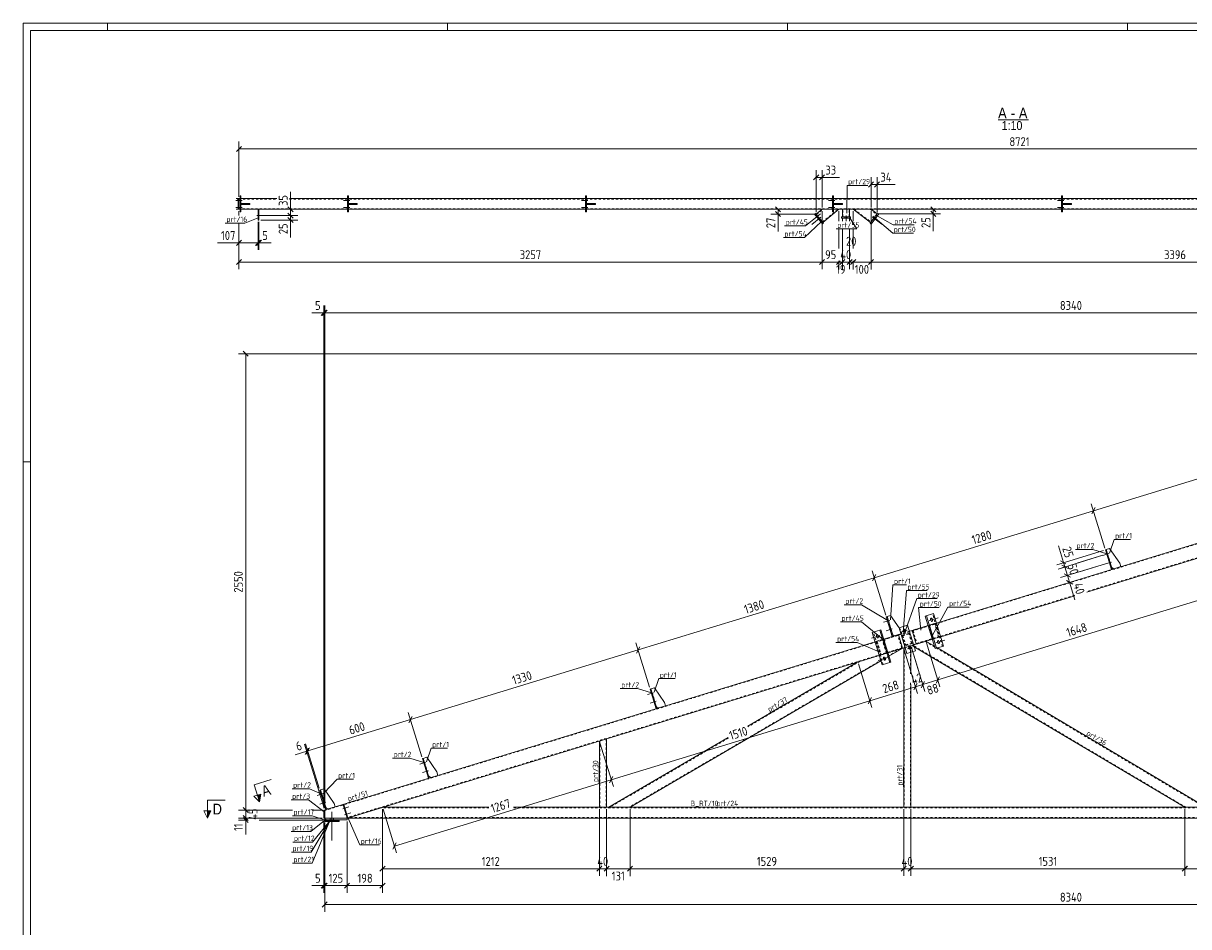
# Model space of a CAD drawing. Header units: millimetres. Extents: x 1 to 1188, y 1 to 840.
# Tile 2 of 6: x 1 to 652, y 335 to 840. Entities that reach past the tile are written whole.
import ezdxf

# ---------------------------------------------------------------- set-up
doc = ezdxf.new("R2010")
doc.units = ezdxf.units.MM
doc.header["$LTSCALE"] = 0.6
doc.linetypes.add('XKITLINE00', pattern=[0])
doc.linetypes.add('XKITLINE02', pattern=[4, 2, -2])
for name, color, linetype, lineweight in [('Bolt', 7, 'Continuous', 0), ('DrawingSheet', 5, 'Continuous', 0), ('OtherObjectType', 1, 'Continuous', 0), ('Part', 2, 'Continuous', 0), ('PartMark', 3, 'Continuous', 0), ('Section', 6, 'Continuous', 0), ('Z-DIMENSIONS', 1, 'Continuous', 0)]:
    doc.layers.add(name, color=color, linetype=linetype, lineweight=lineweight)
doc.styles.add('ARIAL', font='ARIAL.TTF')
doc.styles.add('ISOCPEUR', font='ISOCPEUR.TTF')

msp = doc.modelspace()

# ---------------------------------------------------------------- hatches: boundary and pattern name
at = {"layer": 'Section'}
for points in [[(133.66, 409.33), (132.91, 404.92), (131.74, 408.75)], [(105.84, 399.9), (103.84, 395.9), (103.84, 399.9)]]:
    msp.add_hatch(color=6, dxfattribs=at).paths.add_polyline_path(points, flags=17)

# ---------------------------------------------------------------- linework, layer by layer
at = {"layer": 'Bolt', "color": 4, "linetype": 'XKITLINE00', "lineweight": 0}
for p, q in [((123.36, 741.07), (119.81, 741.07)), ((123.36, 741.07), (119.81, 741.07)), ((123.36, 737.07), (119.81, 737.07)), ((123.36, 737.07), (119.81, 737.07)), ((122.61, 741.77), (122.11, 741.77)), ((122.61, 741.77), (122.11, 741.77)), ((122.61, 740.37), (122.11, 740.37)), ((122.61, 740.37), (122.11, 740.37)), ((122.61, 737.77), (122.11, 737.77)), ((122.61, 737.77), (122.11, 737.77)), ((122.61, 736.37), (122.11, 736.37)), ((122.61, 736.37), (122.11, 736.37)), ((183.36, 741.07), (179.81, 741.07)), ((183.36, 741.07), (179.81, 741.07)), ((183.36, 737.07), (179.81, 737.07)), ((183.36, 737.07), (179.81, 737.07)), ((182.61, 741.77), (182.11, 741.77)), ((182.61, 741.77), (182.11, 741.77)), ((182.61, 740.37), (182.11, 740.37)), ((182.61, 740.37), (182.11, 740.37)), ((182.61, 737.77), (182.11, 737.77)), ((182.61, 737.77), (182.11, 737.77)), ((182.61, 736.37), (182.11, 736.37)), ((182.61, 736.37), (182.11, 736.37)), ((316.36, 741.07), (312.81, 741.07)), ((316.36, 741.07), (312.81, 741.07)), ((316.36, 737.07), (312.81, 737.07)), ((316.36, 737.07), (312.81, 737.07)), ((315.61, 741.77), (315.11, 741.77)), ((315.61, 741.77), (315.11, 741.77)), ((315.61, 740.37), (315.11, 740.37)), ((315.61, 740.37), (315.11, 740.37)), ((315.61, 737.77), (315.11, 737.77)), ((315.61, 737.77), (315.11, 737.77)), ((315.61, 736.37), (315.11, 736.37)), ((315.61, 736.37), (315.11, 736.37)), ((454.36, 741.07), (450.81, 741.07)), ((454.36, 741.07), (450.81, 741.07)), ((454.36, 737.07), (450.81, 737.07)), ((454.36, 737.07), (450.81, 737.07)), ((453.61, 741.77), (453.11, 741.77)), ((453.61, 741.77), (453.11, 741.77)), ((453.61, 740.37), (453.11, 740.37)), ((453.61, 740.37), (453.11, 740.37)), ((453.61, 737.77), (453.11, 737.77)), ((453.61, 737.77), (453.11, 737.77)), ((453.61, 736.37), (453.11, 736.37)), ((453.61, 736.37), (453.11, 736.37)), ((582.36, 741.07), (578.81, 741.07)), ((582.36, 741.07), (578.81, 741.07)), ((582.36, 737.07), (578.81, 737.07)), ((582.36, 737.07), (578.81, 737.07)), ((581.61, 741.77), (581.11, 741.77)), ((581.61, 741.77), (581.11, 741.77)), ((581.61, 740.37), (581.11, 740.37)), ((581.61, 740.37), (581.11, 740.37)), ((581.61, 737.77), (581.11, 737.77)), ((581.61, 737.77), (581.11, 737.77)), ((581.61, 736.37), (581.11, 736.37)), ((581.61, 736.37), (581.11, 736.37)), ((131.4, 732.57), (134.95, 732.57)), ((132.15, 733.27), (132.65, 733.27)), ((132.15, 731.87), (132.65, 731.87)), ((446.67, 731.72), (441.64, 727.6)), ((445.32, 731.78), (444.7, 731.28)), ((446.46, 730.39), (445.84, 729.88)), ((459.95, 731.87), (459.95, 731.07)), ((460.65, 732.62), (460.65, 729.4)), ((461.35, 731.87), (461.35, 731.07)), ((475.4, 731.73), (480.59, 727.82)), ((475.66, 730.41), (476.3, 729.93)), ((476.74, 731.85), (477.38, 731.37)), ((607.48, 543.74), (604.08, 542.7)), ((607.48, 543.74), (604.08, 542.7)), ((606.55, 544.19), (606.08, 544.04)), ((606.55, 544.19), (606.08, 544.04)), ((606.96, 542.85), (606.49, 542.7)), ((606.96, 542.85), (606.49, 542.7)), ((608.94, 538.95), (605.54, 537.92)), ((608.94, 538.95), (605.54, 537.92)), ((608.02, 539.4), (607.54, 539.26)), ((608.02, 539.4), (607.54, 539.26)), ((608.43, 538.07), (607.95, 537.92)), ((608.43, 538.07), (607.95, 537.92)), ((485.07, 506.32), (481.67, 505.28)), ((485.07, 506.32), (481.67, 505.28)), ((486.53, 501.54), (483.13, 500.5)), ((486.53, 501.54), (483.13, 500.5)), ((484.14, 506.77), (483.67, 506.62)), ((484.14, 506.77), (483.67, 506.62)), ((484.55, 505.43), (484.08, 505.29)), ((484.55, 505.43), (484.08, 505.29)), ((485.61, 501.99), (485.13, 501.84)), ((485.61, 501.99), (485.13, 501.84)), ((493.84, 499.16), (493.02, 501.84)), ((507.09, 506.25), (512.06, 507.77)), ((507.92, 507.17), (507.89, 506.81)), ((507.89, 506.81), (507.96, 506.47)), ((508.2, 507.53), (507.92, 507.17)), ((507.96, 506.47), (508.14, 506.12)), ((508.14, 506.12), (508.48, 505.82)), ((508.45, 507.51), (508.2, 507.53)), ((508.8, 507.21), (508.45, 507.51)), ((508.48, 505.82), (508.73, 505.81)), ((508.73, 505.81), (509.02, 506.17)), ((508.97, 506.87), (508.8, 507.21)), ((509.04, 506.53), (508.97, 506.87)), ((509.02, 506.17), (509.04, 506.53)), ((479.62, 497.85), (474.81, 496.38)), ((477.72, 497.97), (477.68, 497.62)), ((477.68, 497.62), (477.74, 497.27)), ((478.02, 498.3), (477.72, 497.97)), ((477.74, 497.27), (477.91, 496.92)), ((477.91, 496.92), (478.26, 496.6)), ((478.31, 498.28), (478.02, 498.3)), ((478.26, 496.6), (478.55, 496.58)), ((478.67, 497.96), (478.31, 498.28)), ((478.55, 496.58), (478.85, 496.92)), ((478.83, 497.61), (478.67, 497.96)), ((478.89, 497.27), (478.83, 497.61)), ((478.85, 496.92), (478.89, 497.27)), ((486.02, 500.65), (485.54, 500.5)), ((486.02, 500.65), (485.54, 500.5)), ((492.09, 500.09), (494.77, 500.91)), ((510.89, 493.82), (515.86, 495.33)), ((512.01, 495.1), (511.72, 494.73)), ((512.25, 495.08), (512.01, 495.1)), ((512.6, 494.78), (512.25, 495.08)), ((495.01, 490.53), (497.69, 491.35)), ((496.76, 489.6), (495.94, 492.28)), ((511.72, 494.73), (511.69, 494.38)), ((511.69, 494.38), (511.76, 494.04)), ((511.76, 494.04), (511.94, 493.69)), ((511.94, 493.69), (512.29, 493.39)), ((512.29, 493.39), (512.53, 493.38)), ((512.53, 493.38), (512.82, 493.74)), ((512.77, 494.44), (512.6, 494.78)), ((512.84, 494.1), (512.77, 494.44)), ((512.82, 493.74), (512.84, 494.1)), ((483.42, 485.42), (478.61, 483.95)), ((481.53, 485.53), (481.48, 485.18)), ((481.48, 485.18), (481.54, 484.84)), ((481.82, 485.87), (481.53, 485.53)), ((481.54, 484.84), (481.71, 484.49)), ((481.71, 484.49), (482.06, 484.17)), ((482.11, 485.85), (481.82, 485.87)), ((482.06, 484.17), (482.35, 484.15)), ((482.47, 485.53), (482.11, 485.85)), ((482.35, 484.15), (482.65, 484.48)), ((482.63, 485.18), (482.47, 485.53)), ((482.69, 484.83), (482.63, 485.18)), ((482.65, 484.48), (482.69, 484.83)), ((353.1, 465.96), (349.7, 464.93)), ((353.1, 465.96), (349.7, 464.93)), ((352.18, 466.41), (351.7, 466.27)), ((352.18, 466.41), (351.7, 466.27)), ((352.59, 465.08), (352.11, 464.93)), ((352.59, 465.08), (352.11, 464.93)), ((354.56, 461.18), (351.17, 460.15)), ((354.56, 461.18), (351.17, 460.15)), ((353.64, 461.63), (353.16, 461.49)), ((353.64, 461.63), (353.16, 461.49)), ((354.05, 460.29), (353.57, 460.15)), ((354.05, 460.29), (353.57, 460.15)), ((225.91, 427.08), (222.52, 426.04)), ((225.91, 427.08), (222.52, 426.04)), ((224.99, 427.53), (224.51, 427.38)), ((224.99, 427.53), (224.51, 427.38)), ((225.4, 426.19), (224.92, 426.04)), ((225.4, 426.19), (224.92, 426.04)), ((227.37, 422.3), (223.98, 421.26)), ((227.37, 422.3), (223.98, 421.26)), ((226.45, 422.75), (225.97, 422.6)), ((226.45, 422.75), (225.97, 422.6)), ((226.86, 421.41), (226.38, 421.26)), ((226.86, 421.41), (226.38, 421.26)), ((168.53, 409.54), (165.14, 408.5)), ((168.53, 409.54), (165.14, 408.5)), ((169.99, 404.76), (166.6, 403.72)), ((169.99, 404.76), (166.6, 403.72)), ((167.61, 409.99), (167.13, 409.84)), ((167.61, 409.99), (167.13, 409.84)), ((168.02, 408.65), (167.54, 408.5)), ((168.02, 408.65), (167.54, 408.5)), ((169.07, 405.21), (168.59, 405.06)), ((169.07, 405.21), (168.59, 405.06)), ((169.48, 403.87), (169, 403.72)), ((169.48, 403.87), (169, 403.72)), ((173.36, 383.4), (173.36, 399.4)), ((179.52, 401.13), (182.91, 402.17)), ((180.03, 402.02), (180.51, 402.17)), ((180.44, 400.68), (180.92, 400.83)), ((180.54, 397.78), (183.94, 398.82)), ((181.05, 398.67), (181.53, 398.82)), ((181.46, 397.33), (181.94, 397.48)), ((172.36, 394.9), (172.36, 395.9)), ((174.36, 394.9), (174.36, 395.9))]:
    msp.add_line(p, q, dxfattribs=at)
for centre in [(493.43, 500.5), (496.35, 490.94)]:
    msp.add_circle(centre, 0.7, dxfattribs=at)
at = {"layer": 'DrawingSheet', "color": 2, "linetype": 'XKITLINE00', "lineweight": 0}
for p, q in [((1188, 840), (1, 840)), ((1, 840), (1, 1)), ((48, 836), (48, 840)), ((238, 836), (238, 840)), ((428, 836), (428, 840)), ((618, 836), (618, 840)), ((5, 595), (1, 595))]:
    msp.add_line(p, q, dxfattribs=at)
at = {"layer": 'DrawingSheet', "color": 3, "linetype": 'XKITLINE00', "lineweight": 0}
for p, q in [((1184, 836), (5, 836)), ((5, 836), (5, 5))]:
    msp.add_line(p, q, dxfattribs=at)
at = {"layer": 'OtherObjectType', "color": 6, "linetype": 'XKITLINE00', "lineweight": 0}
msp.add_line((545.65, 786.12), (562.58, 786.12), dxfattribs=at)
at = {"layer": 'Part', "color": 2, "linetype": 'XKITLINE00', "lineweight": 0}
for p, q in [((122.61, 743.57), (122.11, 743.57)), ((122.11, 743.57), (122.11, 734.57)), ((122.61, 734.57), (122.61, 743.57)), ((182.61, 743.57), (182.11, 743.57)), ((182.11, 743.57), (182.11, 734.57)), ((182.61, 734.57), (182.61, 743.57)), ((315.61, 743.57), (315.11, 743.57)), ((315.11, 743.57), (315.11, 734.57)), ((315.61, 734.57), (315.61, 743.57)), ((453.61, 743.57), (453.11, 743.57)), ((453.11, 743.57), (453.11, 734.57)), ((453.61, 734.57), (453.61, 743.57)), ((581.61, 743.57), (581.11, 743.57)), ((581.11, 743.57), (581.11, 734.57)), ((581.61, 734.57), (581.61, 743.57)), ((121.5, 742.07), (119.96, 742.07)), ((121.5, 736.07), (119.96, 736.07)), ((121.02, 736.07), (121.02, 742.07)), ((121.5, 736.07), (121.5, 742.07)), ((121.5, 736.07), (121.5, 742.07)), ((122.11, 742.07), (121.5, 742.07)), ((122.11, 736.07), (121.5, 736.07)), ((142.69, 742.07), (122.61, 742.07)), ((127.61, 739.32), (122.61, 739.32)), ((122.61, 739.32), (122.61, 738.82)), ((127.61, 738.82), (122.61, 738.82)), ((182.11, 736.07), (122.61, 736.07)), ((124.61, 738.82), (124.61, 739.32)), ((127.61, 739.32), (127.61, 739.32)), ((127.61, 738.82), (127.61, 739.32)), ((127.61, 738.82), (127.61, 738.82)), ((132.15, 736.07), (132.15, 730.07)), ((132.65, 730.07), (132.65, 736.07)), ((182.11, 742.07), (149.69, 742.07)), ((315.11, 742.07), (182.61, 742.07)), ((187.61, 739.32), (182.61, 739.32)), ((182.61, 739.32), (182.61, 738.82)), ((187.61, 738.82), (182.61, 738.82)), ((315.11, 736.07), (182.61, 736.07)), ((184.61, 738.82), (184.61, 739.32)), ((187.61, 739.32), (187.61, 739.32)), ((187.61, 738.82), (187.61, 739.32)), ((187.61, 738.82), (187.61, 738.82)), ((453.11, 742.07), (315.61, 742.07)), ((320.61, 739.32), (315.61, 739.32)), ((315.61, 739.32), (315.61, 738.82)), ((320.61, 738.82), (315.61, 738.82)), ((453.11, 736.07), (315.61, 736.07)), ((317.61, 738.82), (317.61, 739.32)), ((320.61, 739.32), (320.61, 739.32)), ((320.61, 738.82), (320.61, 739.32)), ((320.61, 738.82), (320.61, 738.82)), ((443.99, 733.41), (447.24, 736.07)), ((453.11, 736.07), (447.24, 736.07)), ((447.79, 728.76), (456.72, 736.07)), ((581.11, 742.07), (453.61, 742.07)), ((458.61, 739.32), (453.61, 739.32)), ((453.61, 739.32), (453.61, 738.82)), ((458.61, 738.82), (453.61, 738.82)), ((456.72, 736.07), (453.61, 736.07)), ((581.11, 736.07), (453.61, 736.07)), ((455.61, 738.82), (455.61, 739.32)), ((458.61, 739.32), (458.61, 739.32)), ((458.61, 738.82), (458.61, 739.32)), ((458.61, 738.82), (458.61, 738.82)), ((458.65, 731.87), (458.65, 736.07)), ((462.65, 736.07), (462.65, 731.87)), ((474.63, 736.07), (464.65, 736.07)), ((474.39, 728.73), (464.65, 736.07)), ((474.63, 736.07), (478, 733.53)), ((714.11, 742.07), (581.61, 742.07)), ((586.61, 739.32), (581.61, 739.32)), ((581.61, 739.32), (581.61, 738.82)), ((586.61, 738.82), (581.61, 738.82)), ((714.11, 736.07), (581.61, 736.07)), ((583.61, 738.82), (583.61, 739.32)), ((586.61, 739.32), (586.61, 739.32)), ((586.61, 738.82), (586.61, 739.32)), ((586.61, 738.82), (586.61, 738.82)), ((122.11, 734.57), (122.61, 734.57)), ((132.15, 730.07), (132.65, 730.07)), ((182.11, 734.57), (182.61, 734.57)), ((315.11, 734.57), (315.61, 734.57)), ((443.68, 733.79), (443.06, 733.29)), ((443.06, 733.29), (447.49, 727.87)), ((448.11, 728.38), (443.68, 733.79)), ((453.11, 734.57), (453.61, 734.57)), ((463.15, 731.87), (458.15, 731.87)), ((458.15, 731.87), (458.15, 731.07)), ((458.15, 731.07), (463.15, 731.07)), ((463.15, 731.07), (463.15, 731.87)), ((478.3, 733.93), (474.09, 728.33)), ((474.73, 727.85), (478.94, 733.45)), ((478.94, 733.45), (478.3, 733.93)), ((581.11, 734.57), (581.61, 734.57)), ((447.49, 727.87), (448.11, 728.38)), ((474.09, 728.33), (474.73, 727.85)), ((831.33, 602.76), (511.21, 504.89)), ((833.67, 595.11), (595.16, 522.19)), ((606.03, 545.91), (605.55, 545.77)), ((608.91, 534.77), (605.55, 545.77)), ((607.94, 546.5), (606.03, 545.91)), ((606.03, 545.91), (609.39, 534.92)), ((613.58, 538.29), (607.94, 546.5)), ((609.39, 534.92), (608.91, 534.77)), ((609.1, 535.87), (610.34, 535.21)), ((610.34, 535.21), (614.17, 536.38)), ((614.17, 536.38), (613.58, 538.29)), ((588.47, 520.15), (513.55, 497.24)), ((483.62, 508.49), (483.14, 508.35)), ((486.5, 497.35), (483.14, 508.35)), ((485.53, 509.08), (483.62, 508.49)), ((483.62, 508.49), (486.98, 497.49)), ((490.32, 502.12), (485.53, 509.08)), ((509.6, 510.15), (504.97, 508.74)), ((510.52, 490.57), (504.97, 508.74)), ((511.13, 490.75), (505.58, 508.92)), ((515.16, 491.98), (509.6, 510.15)), ((495.09, 503.62), (490.3, 502.16)), ((490.3, 502.16), (494.69, 487.82)), ((499.47, 489.28), (495.09, 503.62)), ((506.58, 503.48), (497.54, 500.71)), ((475.29, 499.66), (480.12, 501.14)), ((480.84, 481.49), (475.29, 499.66)), ((479.53, 500.96), (485.08, 482.79)), ((480.12, 501.14), (485.68, 482.97)), ((481.73, 495.88), (489.96, 498.4)), ((486.98, 497.49), (486.5, 497.35)), ((487.94, 497.79), (486.69, 498.45)), ((491.33, 498.82), (487.94, 497.79)), ((491.33, 498.81), (489.96, 498.4)), ((489.96, 498.4), (492.3, 490.75)), ((497.54, 500.71), (496.11, 500.28)), ((499.88, 493.06), (497.54, 500.71)), ((508.91, 495.83), (499.88, 493.06)), ((476.9, 494.4), (170.45, 400.71)), ((492.3, 490.75), (484.07, 488.23)), ((492.33, 490.76), (484.66, 486.28)), ((493.67, 491.16), (492.3, 490.75)), ((493.67, 491.16), (492.89, 490.93)), ((492.89, 490.93), (492.89, 401.9)), ((494.69, 487.82), (499.47, 489.28)), ((496.89, 488.49), (496.89, 476.42)), ((499.88, 493.06), (498.45, 492.63)), ((649.96, 401.9), (498.74, 491.66)), ((510.12, 491.89), (505.33, 494.73)), ((515.16, 491.98), (510.52, 490.57)), ((661.71, 401.9), (511.72, 490.93)), ((479.24, 486.75), (182.07, 395.9)), ((480.18, 483.67), (339.99, 401.9)), ((405.76, 447.21), (467.3, 483.1)), ((485.68, 482.97), (480.84, 481.49)), ((496.89, 470.55), (496.89, 401.9)), ((351.65, 468.14), (351.17, 468)), ((354.53, 457), (351.17, 468)), ((353.56, 468.73), (351.65, 468.14)), ((351.65, 468.14), (355.01, 457.15)), ((359.21, 460.52), (353.56, 468.73)), ((355.01, 457.15), (354.53, 457)), ((354.72, 458.1), (355.97, 457.44)), ((355.97, 457.44), (359.79, 458.61)), ((359.79, 458.61), (359.21, 460.52)), ((322.89, 438.95), (326.89, 440.17)), ((322.89, 401.9), (322.89, 438.95)), ((326.89, 401.9), (326.89, 440.17)), ((328.08, 401.9), (394.83, 440.83)), ((226.37, 429.84), (224.46, 429.26)), ((232.02, 421.64), (226.37, 429.84)), ((224.46, 429.26), (223.98, 429.11)), ((227.34, 418.11), (223.98, 429.11)), ((224.46, 429.26), (227.82, 418.26)), ((227.82, 418.26), (227.34, 418.11)), ((227.53, 419.22), (228.78, 418.55)), ((228.78, 418.55), (232.6, 419.72)), ((232.6, 419.72), (232.02, 421.64)), ((167.08, 411.71), (166.61, 411.56)), ((166.61, 411.56), (169.97, 400.56)), ((169, 412.29), (167.08, 411.71)), ((167.08, 411.71), (170.45, 400.71)), ((174.64, 404.09), (169, 412.29)), ((174.64, 404.09), (175.23, 402.17)), ((168.89, 400.39), (169.39, 400.39)), ((168.89, 400.39), (168.89, 395.9)), ((169.39, 400.39), (169.97, 400.56)), ((169.39, 395.9), (169.39, 400.39)), ((169.39, 400.39), (169.39, 395.9)), ((170.45, 400.71), (169.97, 400.56)), ((170.15, 401.67), (171.4, 401)), ((179.65, 403.26), (180.13, 403.41)), ((179.65, 403.26), (181.9, 395.9)), ((180.13, 403.41), (182.38, 396.05)), ((201.7, 401.9), (182.07, 395.9)), ((261.07, 401.9), (201.7, 401.9)), ((1003.39, 401.9), (274.84, 401.9)), ((322.89, 401.9), (326.89, 401.9)), ((496.89, 401.9), (492.89, 401.9)), ((168.89, 395.9), (169.39, 395.9)), ((169.39, 394.9), (169.39, 395.9)), ((181.89, 395.9), (169.39, 395.9)), ((169.39, 394.9), (181.89, 394.9)), ((169.39, 393.9), (169.39, 394.9)), ((169.39, 394.9), (177.39, 394.9)), ((169.39, 394.7), (169.39, 394.9)), ((169.39, 394.9), (177.39, 394.9)), ((169.39, 394.4), (169.39, 394.7)), ((169.39, 394.7), (177.39, 394.7)), ((177.39, 394.7), (169.39, 394.7)), ((169.39, 393.9), (169.39, 394.4)), ((169.39, 394.4), (177.39, 394.4)), ((177.39, 394.4), (169.39, 394.4)), ((177.39, 393.9), (169.39, 393.9)), ((177.39, 393.9), (169.39, 393.9)), ((177.39, 393.9), (177.39, 394.9)), ((177.39, 394.7), (177.39, 394.9)), ((177.39, 394.4), (177.39, 394.7)), ((177.39, 393.9), (177.39, 394.4)), ((181.89, 395.9), (181.9, 395.9)), ((181.89, 394.9), (181.89, 395.9)), ((182.38, 396.05), (181.9, 395.9)), ((181.9, 395.9), (182.07, 395.9)), ((1003.39, 395.9), (182.07, 395.9))]:
    msp.add_line(p, q, dxfattribs=at)
at = {"layer": 'Part', "color": 7, "linetype": 'XKITLINE02', "lineweight": 0}
for p, q in [((121.5, 742.07), (120.49, 742.07)), ((120.49, 741.77), (121.41, 741.77)), ((993.51, 736.37), (120.49, 736.37)), ((121.5, 736.07), (120.49, 736.07)), ((121.41, 736.37), (121.41, 741.77)), ((121.41, 741.77), (142.69, 741.77)), ((122.61, 742.07), (122.11, 742.07)), ((122.61, 736.07), (122.11, 736.07)), ((123.61, 738.82), (123.61, 739.32)), ((127.61, 739.32), (127.61, 738.82)), ((132.65, 736.07), (132.15, 736.07)), ((149.69, 741.77), (785.36, 741.77)), ((182.61, 742.07), (182.11, 742.07)), ((182.61, 736.07), (182.11, 736.07)), ((183.61, 738.82), (183.61, 739.32)), ((187.61, 739.32), (187.61, 738.82)), ((315.61, 742.07), (315.11, 742.07)), ((315.61, 736.07), (315.11, 736.07)), ((316.61, 738.82), (316.61, 739.32)), ((320.61, 739.32), (320.61, 738.82)), ((444.18, 733.18), (447.72, 736.07)), ((447.6, 729), (456.25, 736.07)), ((453.61, 742.07), (453.11, 742.07)), ((453.61, 736.07), (453.11, 736.07)), ((453.61, 736.07), (453.11, 736.07)), ((454.61, 738.82), (454.61, 739.32)), ((458.61, 739.32), (458.61, 738.82)), ((458.65, 736.07), (462.65, 736.07)), ((458.95, 731.87), (458.95, 736.07)), ((462.35, 731.87), (462.35, 736.07)), ((465.15, 736.07), (474.57, 728.97)), ((474.13, 736.07), (477.82, 733.29)), ((581.61, 742.07), (581.11, 742.07)), ((581.61, 736.07), (581.11, 736.07)), ((582.61, 738.82), (582.61, 739.32)), ((586.61, 739.32), (586.61, 738.82)), ((447.79, 728.76), (443.99, 733.41)), ((462.65, 731.87), (458.65, 731.87)), ((478, 733.53), (474.39, 728.73)), ((1003.39, 655.05), (169.39, 400.08)), ((1003.39, 647.32), (595.07, 522.48)), ((606.03, 545.91), (609.1, 535.87)), ((588.38, 520.43), (181.05, 395.9)), ((483.62, 508.49), (486.69, 498.45)), ((514.55, 491.8), (508.99, 509.97)), ((491.18, 500.87), (490.32, 502.12)), ((511.21, 504.89), (497.54, 500.71)), ((510.23, 504.28), (498.11, 500.57)), ((510.31, 504.62), (506.58, 503.48)), ((508.86, 496.12), (506.7, 503.2)), ((509.2, 495.91), (506.86, 503.56)), ((507.09, 503.63), (510.31, 504.62)), ((509.42, 495.98), (507.09, 503.63)), ((507.12, 503.33), (509.29, 496.25)), ((512.39, 497.2), (510.23, 504.28)), ((510.31, 504.62), (512.65, 496.97)), ((481.44, 481.67), (475.88, 499.84)), ((489.96, 498.4), (476.9, 494.4)), ((477.79, 494.68), (481.73, 495.88)), ((489.6, 497.97), (478.06, 494.44)), ((483.24, 487.98), (480.9, 495.63)), ((483.5, 488.37), (481.33, 495.44)), ((483.76, 488.14), (481.43, 495.79)), ((483.6, 488.4), (481.44, 495.48)), ((491.76, 490.89), (489.6, 497.97)), ((491.76, 498.96), (491.18, 500.87)), ((496.11, 500.28), (491.33, 498.81)), ((491.33, 498.82), (491.76, 498.96)), ((492.1, 498), (495.92, 499.17)), ((493.85, 492.27), (492.1, 498)), ((495.72, 498.8), (492.47, 497.8)), ((492.47, 497.8), (494.05, 492.64)), ((497.3, 493.63), (495.72, 498.8)), ((495.92, 499.17), (497.68, 493.44)), ((498.11, 500.57), (500.27, 493.5)), ((513.55, 497.24), (499.88, 493.06)), ((500.27, 493.5), (512.39, 497.2)), ((512.65, 496.97), (508.91, 495.83)), ((491.08, 490.37), (339.39, 401.9)), ((467.3, 483.1), (492.33, 490.76)), ((480.13, 487.03), (477.79, 494.68)), ((478.06, 494.44), (480.22, 487.37)), ((492.3, 490.75), (479.24, 486.75)), ((491.76, 490.89), (480.22, 487.37)), ((493.19, 491.02), (493.19, 401.9)), ((498.45, 492.63), (493.67, 491.16)), ((496.89, 492.15), (493.67, 491.16)), ((497.68, 493.44), (493.85, 492.27)), ((494.05, 492.64), (497.3, 493.63)), ((496.59, 492.06), (496.59, 476.33)), ((496.89, 492.15), (496.89, 488.49)), ((505.33, 494.73), (497.57, 492.36)), ((498.74, 491.66), (497.57, 492.36)), ((650.54, 401.9), (497.96, 492.48)), ((504.94, 494.61), (661.12, 401.9)), ((511.72, 490.93), (510.12, 491.89)), ((468.55, 483.49), (405.85, 446.91)), ((484.07, 488.23), (480.13, 487.03)), ((484.66, 486.28), (480.18, 483.67)), ((496.59, 471.53), (496.59, 401.9)), ((351.65, 468.14), (354.72, 458.1)), ((323.19, 401.9), (323.19, 439.04)), ((326.59, 440.08), (326.59, 401.9)), ((394.92, 440.54), (328.67, 401.9)), ((224.46, 429.26), (227.53, 419.22)), ((167.08, 411.71), (170.15, 401.67)), ((170.45, 400.71), (169.97, 400.56)), ((171.4, 401), (175.23, 402.17)), ((261.16, 401.6), (200.72, 401.6)), ((1003.39, 401.6), (274.94, 401.6)), ((339.99, 401.9), (328.08, 401.9)), ((661.71, 401.9), (649.96, 401.9)), ((169.39, 395.9), (181.89, 395.9)), ((169.39, 395.9), (181.89, 395.9)), ((169.39, 395.9), (169.39, 395.9)), ((169.39, 395.9), (169.39, 395.9)), ((169.39, 394.9), (181.89, 394.9)), ((169.39, 394.4), (169.39, 393.9)), ((172.36, 393.9), (172.36, 394.9)), ((172.36, 394.7), (172.36, 394.9)), ((172.36, 394.4), (172.36, 394.7)), ((172.36, 393.9), (172.36, 394.4)), ((173.36, 393.9), (173.36, 394.9)), ((173.36, 393.9), (173.36, 394.9)), ((173.36, 394.7), (173.36, 394.9)), ((173.36, 394.7), (173.36, 394.9)), ((173.36, 394.4), (173.36, 394.7)), ((173.36, 394.4), (173.36, 394.7)), ((173.36, 393.9), (173.36, 394.4)), ((173.36, 393.9), (173.36, 394.4)), ((177.39, 394.9), (177.39, 393.9)), ((177.39, 394.9), (177.39, 393.9)), ((177.39, 394.9), (177.39, 393.9)), ((177.39, 394.9), (177.39, 394.7)), ((177.39, 394.9), (177.39, 394.7)), ((177.39, 394.9), (177.39, 394.7)), ((177.39, 394.7), (177.39, 394.4)), ((177.39, 394.7), (177.39, 394.4)), ((177.39, 394.7), (177.39, 394.4)), ((177.39, 394.4), (177.39, 393.9)), ((177.39, 394.4), (177.39, 393.9)), ((177.39, 394.4), (177.39, 393.9)), ((181.89, 395.9), (181.89, 395.9)), ((181.89, 395.9), (181.89, 395.9)), ((181.9, 395.9), (181.9, 395.9)), ((1003.39, 396.2), (183.05, 396.2))]:
    msp.add_line(p, q, dxfattribs=at)
at = {"layer": 'PartMark', "color": 7, "linetype": 'XKITLINE00', "lineweight": 0}
for p, q in [((461.04, 733.86), (461.25, 749.45)), ((461.25, 749.45), (472.76, 749.45)), ((132.28, 731.3), (124.85, 728.4)), ((446.47, 733.58), (438.09, 726.85)), ((462.68, 731.53), (466.71, 725.2)), ((475.61, 732.32), (486.75, 722.72)), ((477.77, 732.62), (487.03, 727.41)), ((113.86, 728.4), (124.85, 728.4)), ((426.32, 726.85), (438.09, 726.85)), ((446.97, 729.21), (437.45, 720.28)), ((455.19, 725.2), (466.71, 725.2)), ((487.03, 727.41), (498.8, 727.41)), ((425.68, 720.28), (437.45, 720.28)), ((486.75, 722.72), (498.27, 722.72)), ((607.84, 544), (610.43, 551.56)), ((610.43, 551.56), (619.62, 551.56)), ((588.86, 546.02), (598.56, 546.02)), ((606.36, 543.62), (598.56, 546.02)), ((485.43, 506.58), (486.86, 526.17)), ((486.86, 526.17), (494.44, 526.17)), ((492.51, 499.84), (494.44, 522.98)), ((494.44, 522.98), (505.96, 522.98)), ((459.67, 515.13), (469.38, 515.13)), ((483.95, 506.2), (469.38, 515.13)), ((492.96, 498.11), (500.16, 518.5)), ((500.16, 518.5), (511.67, 518.5)), ((501.22, 513.5), (512.74, 513.5)), ((502.39, 500.91), (501.22, 513.5)), ((508.78, 497.8), (517.62, 513.77)), ((517.62, 513.77), (529.4, 513.77)), ((457.54, 505.48), (469.31, 505.48)), ((482.55, 494.67), (469.31, 505.48)), ((455.04, 493.96), (466.81, 493.96)), ((479.12, 488.73), (466.81, 493.96)), ((353.46, 466.23), (356.05, 473.79)), ((356.05, 473.79), (365.24, 473.79)), ((334.48, 468.25), (344.19, 468.25)), ((351.98, 465.85), (344.19, 468.25)), ((417.63, 454.25), (427.58, 460.05)), ((593.86, 442.29), (603.76, 436.42)), ((226.27, 427.34), (228.86, 434.9)), ((228.86, 434.9), (238.05, 434.9)), ((207.29, 429.36), (217, 429.36)), ((224.79, 426.96), (217, 429.36)), ((322.79, 415.4), (322.79, 426.91)), ((492.79, 413.4), (492.79, 424.4)), ((168.9, 409.79), (176.32, 417.54)), ((176.32, 417.54), (185.52, 417.54)), ((151.14, 412.27), (160.85, 412.27)), ((167.42, 409.41), (160.85, 412.27)), ((150.61, 406), (160.31, 406)), ((169.02, 399.46), (160.31, 406)), ((182.27, 404.43), (192.79, 407.65)), ((181.79, 397.47), (188.96, 380.88)), ((373.24, 402), (399.32, 402)), ((151.36, 397.17), (162.36, 397.17)), ((170.18, 395.26), (161.62, 388.47)), ((172.52, 394.58), (161.78, 376.86)), ((172.52, 394.81), (162.33, 370.69)), ((171.02, 394.27), (162.36, 397.17)), ((172.52, 394.49), (162.62, 382.49)), ((150.62, 388.47), (161.62, 388.47)), ((151.62, 382.49), (162.62, 382.49)), ((188.96, 380.88), (199.96, 380.88)), ((150.78, 376.86), (161.78, 376.86)), ((151.33, 370.69), (162.33, 370.69))]:
    msp.add_line(p, q, dxfattribs=at)
at = {"layer": 'Section', "color": 6, "linetype": 'XKITLINE00', "lineweight": 0}
for p, q in [((129.99, 414.48), (139.55, 417.41)), ((129.99, 414.48), (132.91, 404.92)), ((103.84, 405.9), (113.84, 405.9)), ((103.84, 405.9), (103.84, 395.9)), ((133.66, 409.33), (129.83, 408.16)), ((132.91, 404.92), (129.83, 408.16)), ((132.91, 404.92), (133.66, 409.33)), ((103.84, 395.9), (101.84, 399.9)), ((105.84, 399.9), (101.84, 399.9)), ((103.84, 395.9), (105.84, 399.9))]:
    msp.add_line(p, q, dxfattribs=at)
at = {"layer": 'Z-DIMENSIONS', "color": 7, "linetype": 'XKITLINE00', "lineweight": 0}
for p, q in [((122.92, 771.18), (120.09, 768.35)), ((121.5, 743.07), (121.5, 773.87)), ((121.5, 769.77), (993.61, 769.77)), ((443.99, 734.41), (443.99, 757.96)), ((447.24, 737.07), (447.24, 757.96)), ((445.41, 755.27), (442.58, 752.45)), ((443.99, 753.86), (447.24, 753.86)), ((448.66, 755.27), (445.83, 752.45)), ((447.24, 753.86), (457.01, 753.86)), ((447.24, 753.86), (457.01, 753.86)), ((476.04, 751.35), (473.21, 748.52)), ((474.63, 737.07), (474.63, 754.03)), ((474.63, 749.93), (478, 749.93)), ((479.41, 751.35), (476.59, 748.52)), ((478, 734.53), (478, 754.03)), ((478, 749.93), (488.2, 749.93)), ((478, 749.93), (488.2, 749.93)), ((150.29, 736.07), (150.29, 745.83)), ((150.29, 736.07), (150.29, 745.83)), ((133.65, 736.07), (154.29, 736.07)), ((148.88, 737.48), (151.71, 734.65)), ((150.29, 732.57), (150.29, 736.07)), ((446.24, 736.07), (418.63, 736.07)), ((421.31, 737.48), (424.14, 734.65)), ((422.73, 733.41), (422.73, 736.07)), ((475.63, 736.07), (513.39, 736.07)), ((507.98, 737.48), (510.8, 734.65)), ((509.39, 733.53), (509.39, 736.07)), ((121.5, 735.07), (121.5, 732.6)), ((121.5, 735.07), (121.5, 732.6)), ((133.65, 730.07), (154.29, 730.07)), ((135.05, 732.57), (154.29, 732.57)), ((135.05, 732.57), (154.29, 732.57)), ((148.88, 733.98), (151.71, 731.15)), ((148.88, 733.98), (151.71, 731.15)), ((148.88, 731.48), (151.71, 728.65)), ((150.29, 730.07), (150.29, 732.57)), ((150.29, 730.07), (150.29, 720.3)), ((150.29, 730.07), (150.29, 720.3)), ((442.99, 733.41), (418.63, 733.41)), ((421.31, 734.82), (424.14, 731.99)), ((422.73, 733.41), (422.73, 723.64)), ((422.73, 733.41), (422.73, 723.64)), ((447.24, 735.07), (447.24, 702.61)), ((447.24, 735.07), (447.24, 702.61)), ((456.72, 735.07), (456.72, 729.4)), ((456.72, 735.07), (456.72, 729.4)), ((458.65, 730.87), (458.65, 729.4)), ((458.65, 730.87), (458.65, 729.4)), ((462.65, 730.87), (462.65, 729.4)), ((462.65, 730.87), (462.65, 729.4)), ((464.65, 735.07), (464.65, 729.4)), ((464.65, 735.07), (464.65, 729.4)), ((474.63, 735.07), (474.63, 706.01)), ((474.63, 735.07), (474.63, 702.51)), ((479, 733.53), (513.39, 733.53)), ((507.98, 734.94), (510.8, 732.11)), ((509.39, 733.53), (509.39, 723.76)), ((509.39, 733.53), (509.39, 723.76)), ((121.5, 728.4), (121.5, 702.61)), ((121.5, 728.4), (121.5, 713.34)), ((132.15, 729.07), (132.15, 713.34)), ((132.15, 729.07), (132.15, 713.34)), ((132.65, 729.07), (132.65, 713.34)), ((456.72, 725.2), (456.72, 714.21)), ((456.72, 725.2), (456.72, 714.21)), ((458.65, 725.2), (458.65, 714.21)), ((458.65, 725.2), (458.65, 706.01)), ((462.65, 725.2), (462.65, 721.71)), ((462.65, 725.2), (462.65, 714.21)), ((464.65, 725.2), (464.65, 714.21)), ((464.65, 725.2), (464.65, 721.71)), ((121.5, 717.34), (109.59, 717.34)), ((121.5, 717.34), (109.59, 717.34)), ((122.92, 718.75), (120.09, 715.93)), ((121.5, 717.34), (132.15, 717.34)), ((133.57, 718.75), (130.74, 715.93)), ((133.53, 718.72), (130.74, 715.93)), ((134.07, 718.75), (131.24, 715.93)), ((132.15, 717.34), (132.65, 717.34)), ((132.65, 717.34), (139.41, 717.34)), ((132.65, 717.34), (139.41, 717.34)), ((462.65, 714.71), (462.65, 702.61)), ((464.65, 714.71), (464.65, 714.21)), ((122.92, 708.02), (120.09, 705.19)), ((121.5, 706.61), (447.24, 706.61)), ((448.66, 708.02), (445.83, 705.19)), ((447.97, 707.34), (445.83, 705.19)), ((447.24, 706.61), (456.72, 706.61)), ((457.32, 707.21), (455.31, 705.19)), ((457.32, 707.21), (456.12, 706.01)), ((456.72, 707.21), (456.72, 706.01)), ((456.72, 707.21), (456.72, 702.51)), ((456.72, 706.61), (458.65, 706.61)), ((459.25, 707.21), (457.23, 705.19)), ((460.06, 708.02), (458.05, 706.01)), ((458.65, 707.21), (458.65, 702.51)), ((458.65, 706.61), (462.65, 706.61)), ((464.06, 708.02), (461.26, 705.22)), ((463.25, 707.21), (461.26, 705.22)), ((462.65, 707.21), (462.65, 702.61)), ((462.65, 706.61), (464.65, 706.61)), ((466.06, 708.02), (463.23, 705.19)), ((466.06, 708.02), (463.23, 705.19)), ((464.65, 707.21), (464.65, 706.01)), ((464.65, 707.21), (464.65, 702.51)), ((464.65, 706.61), (474.63, 706.61)), ((476.04, 708.02), (473.21, 705.19)), ((476.04, 708.02), (474.03, 706.01)), ((474.63, 706.61), (814.18, 706.61)), ((168.89, 678.22), (162.13, 678.22)), ((168.89, 678.22), (162.13, 678.22)), ((170.31, 679.63), (167.48, 676.8)), ((170.81, 679.63), (167.98, 676.8)), ((170.81, 679.63), (167.98, 676.8)), ((168.89, 401.39), (168.89, 682.32)), ((168.89, 678.22), (169.39, 678.22)), ((169.39, 401.39), (169.39, 682.32)), ((169.39, 401.39), (169.39, 682.32)), ((169.39, 678.22), (1003.39, 678.22)), ((963.56, 655.37), (121.14, 655.37)), ((123.82, 656.78), (126.65, 653.95)), ((125.24, 400.39), (125.24, 655.37)), ((598.87, 567.61), (726.06, 606.5)), ((476.46, 530.19), (598.87, 567.61)), ((605.26, 546.73), (597.67, 571.54)), ((605.26, 546.73), (597.67, 571.54)), ((599.81, 569.38), (597.93, 565.85)), ((599.81, 569.38), (597.93, 565.85)), ((582.19, 538.63), (579.33, 547.97)), ((582.19, 538.63), (579.33, 547.97)), ((604.59, 545.48), (578.36, 537.46)), ((604.13, 542.71), (579.1, 535.06)), ((604.13, 542.71), (590.19, 538.45)), ((482.85, 509.3), (475.26, 534.11)), ((482.85, 509.3), (475.26, 534.11)), ((583.5, 536.4), (579.1, 535.06)), ((583.44, 537.96), (580.42, 539.57)), ((605.59, 537.93), (580.56, 530.28)), ((584.69, 535.29), (581.16, 537.17)), ((583.67, 535.83), (581.16, 537.17)), ((606.76, 534.11), (581.73, 526.45)), ((582.19, 538.63), (582.92, 536.23)), ((582.92, 536.23), (584.38, 531.45)), ((605.59, 537.93), (591.65, 533.67)), ((344.49, 489.84), (476.46, 530.19)), ((477.4, 531.96), (475.52, 528.42)), ((477.4, 531.96), (475.52, 528.42)), ((584.96, 531.62), (580.56, 530.28)), ((586.15, 530.51), (582.62, 532.39)), ((585.13, 531.05), (582.62, 532.39)), ((587.32, 526.68), (583.79, 528.56)), ((584.38, 531.45), (585.55, 527.62)), ((585.55, 527.62), (588.53, 517.87)), ((585.55, 527.62), (588.53, 517.87)), ((511.95, 473.08), (669.51, 521.25)), ((217.3, 450.96), (344.49, 489.84)), ((350.88, 468.95), (343.29, 493.76)), ((350.88, 468.95), (343.29, 493.76)), ((345.43, 491.61), (343.55, 488.08)), ((345.43, 491.61), (343.55, 488.08)), ((493.18, 489.97), (497.29, 476.54)), ((493.18, 489.97), (500.68, 465.45)), ((497.18, 491.19), (504.68, 466.67)), ((497.18, 491.19), (501.29, 477.77)), ((505.62, 493.77), (513.15, 469.16)), ((505.62, 493.77), (513.12, 469.25)), ((467.6, 482.15), (475.09, 457.63)), ((467.6, 482.15), (475.09, 457.63)), ((473.92, 461.45), (499.51, 469.27)), ((500.45, 471.04), (498.57, 467.51)), ((499.91, 470.02), (498.57, 467.51)), ((499.33, 469.85), (500.68, 465.45)), ((499.51, 469.27), (503.51, 470.5)), ((504.45, 472.26), (502.57, 468.73)), ((503.91, 471.25), (502.57, 468.73)), ((503.33, 471.07), (504.71, 466.58)), ((503.51, 470.5), (511.95, 473.08)), ((512.89, 474.84), (511.01, 471.31)), ((512.89, 474.84), (511.55, 472.33)), ((474.86, 463.22), (472.98, 459.69)), ((474.86, 463.22), (472.98, 459.69)), ((329.51, 417.3), (473.92, 461.45)), ((159.92, 433.42), (217.3, 450.96)), ((223.69, 430.07), (216.1, 454.88)), ((223.69, 430.07), (216.1, 454.88)), ((218.24, 452.72), (216.36, 449.19)), ((218.24, 452.72), (216.36, 449.19)), ((169.1, 401.35), (158.15, 437.16)), ((166.31, 412.52), (158.73, 437.34)), ((166.31, 412.52), (158.73, 437.34)), ((323.18, 438), (330.68, 413.47)), ((323.18, 438), (330.68, 413.47)), ((159.35, 433.24), (152.89, 431.26)), ((159.35, 433.24), (152.89, 431.26)), ((160.29, 435.01), (158.41, 431.47)), ((160.86, 435.18), (158.99, 431.65)), ((160.86, 435.18), (158.99, 431.65)), ((159.35, 433.24), (159.92, 433.42)), ((208.32, 380.25), (329.51, 417.3)), ((330.45, 419.07), (328.57, 415.53)), ((330.45, 419.07), (328.57, 415.53)), ((125.84, 400.39), (121.14, 400.39)), ((151.36, 400.39), (121.24, 400.39)), ((123.82, 401.8), (125.84, 399.79)), ((123.82, 401.8), (126.65, 398.97)), ((123.82, 397.31), (125.84, 395.3)), ((123.82, 397.31), (126.65, 394.49)), ((125.24, 395.9), (125.24, 400.39)), ((151.36, 400.39), (132.84, 400.39)), ((168.39, 400.39), (162.36, 400.39)), ((168.39, 400.39), (162.36, 400.39)), ((201.7, 400.9), (201.7, 363.59)), ((201.7, 400.9), (201.7, 354.16)), ((201.99, 400.94), (209.49, 376.42)), ((322.89, 400.9), (322.89, 375.19)), ((322.89, 400.9), (322.89, 363.59)), ((326.89, 400.9), (326.89, 363.59)), ((326.89, 400.9), (326.89, 375.19)), ((339.99, 400.9), (339.99, 363.49)), ((339.99, 400.9), (339.99, 363.59)), ((492.89, 400.9), (492.89, 375.19)), ((492.89, 400.9), (492.89, 363.59)), ((496.89, 400.9), (496.89, 363.59)), ((496.89, 400.9), (496.89, 375.19)), ((649.96, 400.9), (649.96, 363.59)), ((649.96, 400.9), (649.96, 363.59)), ((125.84, 395.9), (121.14, 395.9)), ((125.84, 394.8), (121.14, 394.8)), ((167.89, 395.9), (121.24, 395.9)), ((123.82, 396.21), (125.84, 394.2)), ((125.24, 394.8), (125.24, 395.9)), ((125.24, 394.8), (125.24, 386.75)), ((125.24, 394.8), (125.24, 386.75)), ((126.11, 393.92), (126.65, 393.38)), ((167.89, 395.9), (132.84, 395.9)), ((168.39, 394.8), (132.84, 394.8)), ((168.89, 394.9), (168.89, 354.16)), ((169.39, 393.4), (169.39, 343.57)), ((169.39, 393.4), (169.39, 354.16)), ((169.39, 393.4), (169.39, 354.16)), ((181.89, 393.9), (181.89, 354.16)), ((181.89, 393.9), (181.89, 354.16)), ((209.26, 382.01), (207.38, 378.48)), ((203.11, 369), (200.28, 366.17)), ((201.7, 367.59), (322.89, 367.59)), ((324.3, 369), (321.47, 366.17)), ((323.49, 368.19), (321.47, 366.17)), ((322.89, 368.19), (322.89, 363.59)), ((322.89, 367.59), (326.89, 367.59)), ((328.3, 369), (325.47, 366.17)), ((327.49, 368.19), (325.47, 366.17)), ((326.89, 368.19), (326.89, 363.49)), ((326.89, 367.59), (339.99, 367.59)), ((341.4, 369), (338.57, 366.17)), ((341.4, 369), (338.57, 366.17)), ((339.99, 367.59), (492.89, 367.59)), ((494.3, 369), (491.47, 366.17)), ((493.49, 368.19), (491.47, 366.17)), ((492.89, 368.19), (492.89, 363.59)), ((492.89, 367.59), (496.89, 367.59)), ((498.3, 369), (495.47, 366.17)), ((497.49, 368.19), (495.47, 366.17)), ((496.89, 368.19), (496.89, 363.59)), ((496.89, 367.59), (649.96, 367.59)), ((651.37, 369), (648.54, 366.17)), ((651.34, 368.97), (648.54, 366.17)), ((649.96, 367.59), (662.89, 367.59)), ((168.89, 358.16), (162.13, 358.16)), ((168.89, 358.16), (162.13, 358.16)), ((170.31, 359.57), (167.48, 356.75)), ((170.81, 359.57), (167.98, 356.75)), ((170.56, 359.33), (167.98, 356.75)), ((168.89, 358.16), (169.39, 358.16)), ((169.39, 358.16), (181.89, 358.16)), ((183.31, 359.57), (180.48, 356.75)), ((183.31, 359.57), (180.48, 356.75)), ((181.89, 358.16), (201.7, 358.16)), ((203.11, 359.57), (200.28, 356.75)), ((170.81, 348.99), (167.98, 346.16)), ((169.39, 347.57), (1003.39, 347.57))]:
    msp.add_line(p, q, dxfattribs=at)
at = {"layer": 'Z-DIMENSIONS', "color": 3}
for p in [(121.5, 769.77), (443.99, 753.86), (447.24, 753.86), (474.63, 749.93), (478, 749.93), (150.29, 736.07), (422.73, 736.07), (509.39, 736.07), (150.29, 732.57), (150.29, 732.57), (150.29, 730.07), (422.73, 733.41), (509.39, 733.53), (121.5, 717.34), (132.15, 717.34), (132.15, 717.34), (132.65, 717.34), (121.5, 706.61), (447.24, 706.61), (447.24, 706.61), (456.72, 706.61), (456.72, 706.61), (458.65, 706.61), (458.65, 706.61), (462.65, 706.61), (462.65, 706.61), (464.65, 706.61), (464.65, 706.61), (474.63, 706.61), (474.63, 706.61), (168.89, 678.22), (169.39, 678.22), (169.39, 678.22), (125.24, 655.37), (598.87, 567.61), (598.87, 567.61), (582.19, 538.63), (582.92, 536.23), (582.92, 536.23), (476.46, 530.19), (476.46, 530.19), (584.38, 531.45), (584.38, 531.45), (585.55, 527.62), (344.49, 489.84), (344.49, 489.84), (499.51, 469.27), (499.51, 469.27), (503.51, 470.5), (503.51, 470.5), (511.95, 473.08), (511.95, 473.08), (473.92, 461.45), (473.92, 461.45), (217.3, 450.96), (217.3, 450.96), (159.35, 433.24), (159.92, 433.42), (159.92, 433.42), (329.51, 417.3), (329.51, 417.3), (125.24, 400.39), (125.24, 400.39), (125.24, 395.9), (125.24, 395.9), (125.24, 394.8), (208.32, 380.25), (201.7, 367.59), (322.89, 367.59), (322.89, 367.59), (326.89, 367.59), (326.89, 367.59), (339.99, 367.59), (339.99, 367.59), (492.89, 367.59), (492.89, 367.59), (496.89, 367.59), (496.89, 367.59), (649.96, 367.59), (649.96, 367.59), (168.89, 358.16), (169.39, 358.16), (169.39, 358.16), (181.89, 358.16), (181.89, 358.16), (201.7, 358.16), (169.39, 347.57)]:
    msp.add_point(p, dxfattribs=at)

# ---------------------------------------------------------------- texts
at = {"layer": 'OtherObjectType', "color": 6, "style": 'ARIAL', "width": 0.85}
for s, height, p in [('A', 6, (545.65, 786.87)), ('-', 6, (552.78, 786.87)), ('A', 6, (557.25, 786.87)), ('1:10', 5, (547.63, 780.37))]:
    msp.add_text(s, height=height, dxfattribs=at).set_placement(p)
at = {"layer": 'PartMark', "color": 3, "style": 'ISOCPEUR', "width": 0.85}
for s, p in [('prt/29', (461.85, 750.05)), ('prt/16', (114.46, 729)), ('prt/45', (426.92, 727.45)), ('prt/54', (487.63, 728.01)), ('prt/54', (426.28, 720.88)), ('prt/55', (455.79, 725.8)), ('prt/50', (487.35, 723.32)), ('prt/1', (611.03, 552.16)), ('prt/2', (589.46, 546.62)), ('prt/1', (487.46, 526.77)), ('prt/55', (495.04, 523.58)), ('prt/29', (500.76, 519.1)), ('prt/2', (460.27, 515.73)), ('prt/50', (501.82, 514.1)), ('prt/54', (518.22, 514.37)), ('prt/45', (458.14, 506.08)), ('prt/54', (455.64, 494.56)), ('prt/1', (356.65, 474.39)), ('prt/2', (335.08, 468.85)), ('prt/1', (229.46, 435.5)), ('prt/2', (207.89, 429.96)), ('prt/1', (176.92, 418.14)), ('prt/2', (151.74, 412.87)), ('prt/3', (151.21, 406.6)), ('prt/24', (388.15, 402.6)), ('prt/17', (151.96, 397.77)), ('prt/13', (151.22, 389.07)), ('prt/12', (152.22, 383.09)), ('prt/16', (189.56, 381.48)), ('prt/19', (151.38, 377.46)), ('prt/21', (151.93, 371.29))]:
    msp.add_text(s, height=3, dxfattribs=at).set_placement(p)
for s, rotation, p in [('prt/37', 30.25217, (417.85, 455.07)), ('prt/36', -30.69335, (594.68, 442.5)), ('prt/30', 90.00021, (322.19, 416)), ('prt/31', 90.00021, (492.19, 414)), ('prt/51', 16.99966, (182.67, 405.18))]:
    msp.add_text(s, height=3, rotation=rotation, dxfattribs=at).set_placement(p)
at = {"layer": 'PartMark', "color": 1, "style": 'ISOCPEUR', "width": 0.85}
msp.add_text('B_RT/10', height=3, dxfattribs=at).set_placement((373.84, 402.6))
at = {"layer": 'Section', "color": 6, "style": 'ARIAL', "width": 0.85}
msp.add_text('A', height=6, rotation=16.99966, dxfattribs=at).set_placement((135.2, 407.71))
msp.add_text('D', height=6, dxfattribs=at).set_placement((106.84, 397.9))
at = {"layer": 'Z-DIMENSIONS', "color": 3, "style": 'ISOCPEUR', "width": 0.85}
for s, p in [('8721', (551.97, 771.37)), ('33', (449.12, 755.46)), ('34', (479.88, 751.53)), ('107', (111.46, 718.94)), ('5', (134.53, 718.94)), ('20', (460.64, 715.71)), ('3257', (278.36, 708.21)), ('95', (448.97, 708.21)), ('40', (457.43, 708.21)), ('3396', (638.39, 708.21)), ('19', (455.11, 700.01)), ('100', (465.55, 700.01)), ('5', (164.01, 679.82)), ('8340', (580.16, 679.82)), ('1212', (257.14, 369.19)), ('40', (321.67, 369.19)), ('1529', (410.85, 369.19)), ('40', (491.67, 369.19)), ('1531', (568.27, 369.19)), ('5', (164.01, 359.76)), ('125', (171.56, 359.76)), ('198', (187.71, 359.76)), ('131', (329.78, 360.99)), ('8340', (580.16, 349.17))]:
    msp.add_text(s, height=5, dxfattribs=at).set_placement(p)
for s, rotation, p in [('35', 90.00021, (148.69, 737.94)), ('27', 90.00021, (421.13, 725.52)), ('25', 90.00021, (507.79, 725.64)), ('25', 90.00021, (148.69, 722.18)), ('1280', 16.99966, (531.86, 548.8)), ('25', -73.00055, (581.41, 546.64)), ('2550', 90.00021, (123.64, 521.86)), ('50', -73.00055, (584.3, 537.18)), ('40', -73.00055, (587.63, 526.3)), ('1380', 16.99966, (404.67, 509.91)), ('1648', 16.99966, (584.71, 497)), ('1330', 16.99966, (275.09, 470.3)), ('42', 16.99966, (497.96, 470.47)), ('268', 16.99966, (481.93, 465.57)), ('88', 16.99966, (506.78, 464.6)), ('600', 16.99966, (183.83, 442.4)), ('1510', 16.99966, (396.32, 439.4)), ('6', 16.99966, (154.21, 433.34)), ('1267', 16.99966, (263.1, 398.67)), ('45', 90.00021, (131.84, 394.92)), ('11', 90.00021, (123.64, 388.63))]:
    msp.add_text(s, height=5, rotation=rotation, dxfattribs=at).set_placement(p)

doc.saveas('drawing.dxf')
